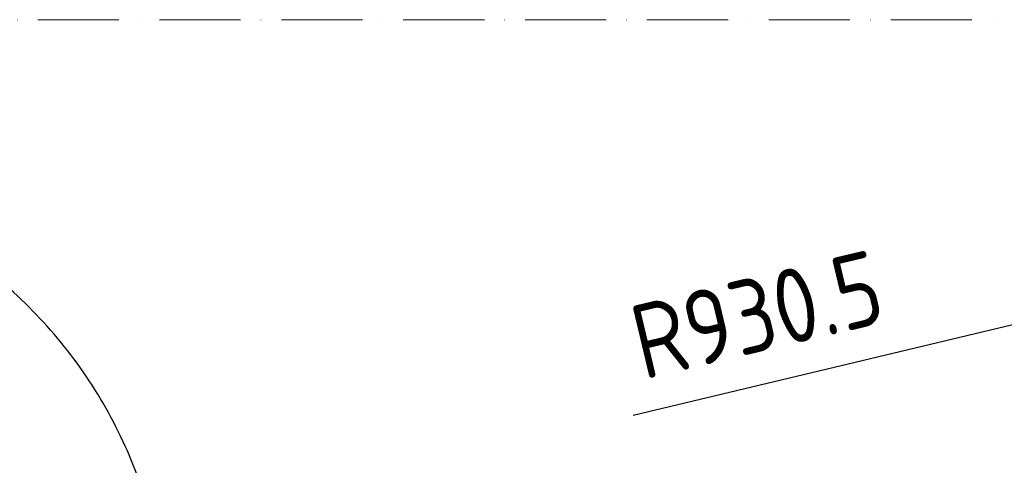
# Model space of a CAD drawing. Header units: millimetres. Extents: x 809 to 6054, y -5716 to -1261.
# Tile 19 of 94: x 2725 to 3187, y -3958 to -3749. Entities that reach past the tile are written whole.
import ezdxf

# ---------------------------------------------------------------- set-up
doc = ezdxf.new("R2010")
doc.units = ezdxf.units.MM
doc.header["$LTSCALE"] = 0.3175
doc.linetypes.add('ACAD_ISO10W100', pattern=[18, 12, -3, 0, -3])
doc.linetypes.add('CENTER2', pattern=[28.574999, 19.049999, -3.175, 3.175, -3.175])
for name, color, linetype, lineweight in [('7标注层', 4, 'Continuous', 13), ('中心线', 4, 'ACAD_ISO10W100', 20), ('细点划线', 6, 'CENTER2', 18)]:
    doc.layers.add(name, color=color, linetype=linetype, lineweight=lineweight)
doc.styles.add('标准汉字', font='gbenor.shx', dxfattribs={"bigfont": 'gbcbig.shx'})
doc.dimstyles.new('M1：10', dxfattribs={"dimscale": 10, "dimtxt": 3.5, "dimasz": 2.5, "dimexe": 2, "dimexo": 0, "dimgap": 1.5, "dimtad": 1, "dimdec": 4, "dimdsep": 46, "dimtxsty": '标准汉字', "dimcen": 5, "dimdle": 5, "dimclrd": 1, "dimclre": 1, "dimclrt": 256, "dimadec": 4, "dimazin": 2, "dimtfac": 1, "dimtdec": 4, "dimtmove": 0, "dimatfit": 3, "dimfxl": 1, "dimtolj": 1, "dimarcsym": 0})

# ---------------------------------------------------------------- blocks, each defined once
blk = doc.blocks.new('*D21')
at = {"layer": '7标注层', "color": 1, "lineweight": -2, "transparency": 16777216}
blk.add_line((3013.04, -3934.71), (3455.1, -3829.37), dxfattribs=at)
at = {"layer": '7标注层', "color": 1, "transparency": 16777216}
blk.add_solid([(3456.06, -3833.42), (3454.13, -3825.31), (3479.41, -3823.57)], dxfattribs=at)
at = {"layer": 'Defpoints', "color": 0, "transparency": 16777216}
for p in [(3479.41, -3823.57), (2574.24, -4039.28)]:
    blk.add_point(p, dxfattribs=at)
at = {"layer": '7标注层', "transparency": 16777216, "insert": (3071.22, -3887.44), "char_height": 35, "attachment_point": 5, "rotation": 13.4039, "style": '标准汉字'}
blk.add_mtext('\\A1;R930.5', dxfattribs=at)

msp = doc.modelspace()

# ---------------------------------------------------------------- linework, layer by layer
at = {"layer": '中心线', "ltscale": 10}
msp.add_line((3458.30024, -3748.91925), (1690.18274, -3748.91925), dxfattribs=at)
at = {"layer": '细点划线', "lineweight": 30, "ltscale": 20}
msp.add_arc((2574.24149, -4039.27888), 219.3333, 190, 170, dxfattribs=at)

# ---------------------------------------------------------------- dimensions: what is measured, and where the dimension line sits
at = {"layer": '7标注层'}
dim = msp.add_radius_dim(center=(2574.24149, -4039.27888), mpoint=(3479.41471, -3823.57066), dimstyle='M1：10', override={"dimdec": 1, "dimpost": 'R<>', "dimsah": 1, "dimtzin": 8}, dxfattribs=at)
dim.commit()
dim.dimension.update_dxf_attribs({"geometry": '*D21', "text_midpoint": (3078.7554, -3919.05018), "dimtype": 164})

doc.saveas('drawing.dxf')
